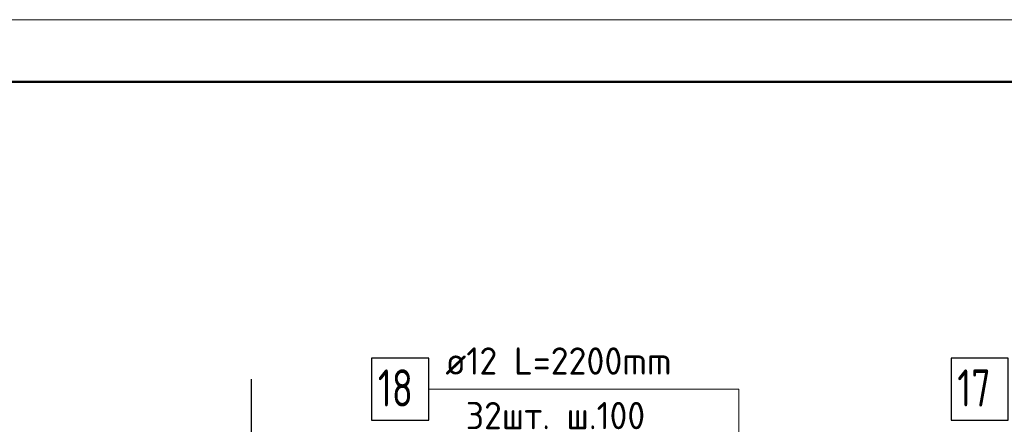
# Model space of a CAD drawing. Header units: millimetres. Extents: x 0 to 36258, y 0 to 42000.
# Tile 10 of 19: x 7257 to 15193, y 38737 to 42000. Entities that reach past the tile are written whole.
import ezdxf

# ---------------------------------------------------------------- set-up
doc = ezdxf.new("R2010")
doc.units = ezdxf.units.MM
doc.linetypes.add('______5', pattern=[1100, 800, -100, 100, -100])
for name, color, linetype, lineweight in [('Standard', 7, 'Continuous', 25), ('ДОП Верх по Х', 7, 'Continuous', 25), ('Оси', 40, '______5', 18), ('Позиционная метка номер позиции', 7, 'Continuous', 13)]:
    doc.layers.add(name, color=color, linetype=linetype, lineweight=lineweight)
doc.styles.add('ISOCPEUR', font='txt')

msp = doc.modelspace()

# ---------------------------------------------------------------- linework, layer by layer
at = {"layer": 'Standard', "color": 7, "linetype": 'Continuous', "lineweight": 13, "transparency": 33554687}
msp.add_lwpolyline([(0, 0), (29700, 0), (29700, 42000), (0, 42000), (0, 0)], close=True, dxfattribs=at)
at = {"layer": 'Standard', "color": 7, "linetype": 'Continuous', "lineweight": 50, "transparency": 33554687}
msp.add_lwpolyline([(2000, 41500), (29200, 41500), (29200, 500), (2000, 500), (2000, 41500)], close=True, dxfattribs=at)
at = {"layer": 'ДОП Верх по Х', "color": 7, "linetype": 'Continuous', "lineweight": 13, "transparency": 33554687}
msp.add_line((10668, 39020), (12754, 39020), dxfattribs=at)
at = {"layer": 'ДОП Верх по Х', "color": 7, "linetype": 'Continuous', "lineweight": 25, "transparency": 33554687}
for points in [[(10094, 38770), (10554, 38770), (10554, 39270), (10094, 39270), (10094, 38770)], [(14764, 38770), (15224, 38770), (15224, 39270), (14764, 39270), (14764, 38770)]]:
    msp.add_lwpolyline(points, dxfattribs=at)
at = {"layer": 'Оси', "color": 8, "linetype": '______5', "lineweight": -3, "transparency": 33554687}
msp.add_line((9124, 39100), (9124, 14930), dxfattribs=at)
at = {"layer": 'Позиционная метка номер позиции', "color": 7, "linetype": 'Continuous', "lineweight": 13, "transparency": 33554687}
msp.add_lwpolyline([(13554, 35330.2), (13054, 35830.2), (13054, 39020), (10554, 39020)], dxfattribs=at)

# ---------------------------------------------------------------- texts
at = {"layer": 'ДОП Верх по Х', "color": 7, "linetype": 'Continuous', "lineweight": 13, "transparency": 33554687, "attachment_point": 7, "style": 'ISOCPEUR'}
for s, insert, char_height, width in [('\\W0.96;ø12 L=2200mm ', (10688, 39137.3), 220, 2150.523), ('\\W0.75;18', (10144, 38880), 300, 472.272), ('\\W0.75;17', (14814, 38880), 300, 472.272), ('\\W0.95;32шт. ш.100 ', (10853, 38697.3), 220, 1819.9)]:
    msp.add_mtext(s, dxfattribs=dict(at, insert=insert, char_height=char_height, width=width))

doc.saveas('drawing.dxf')
